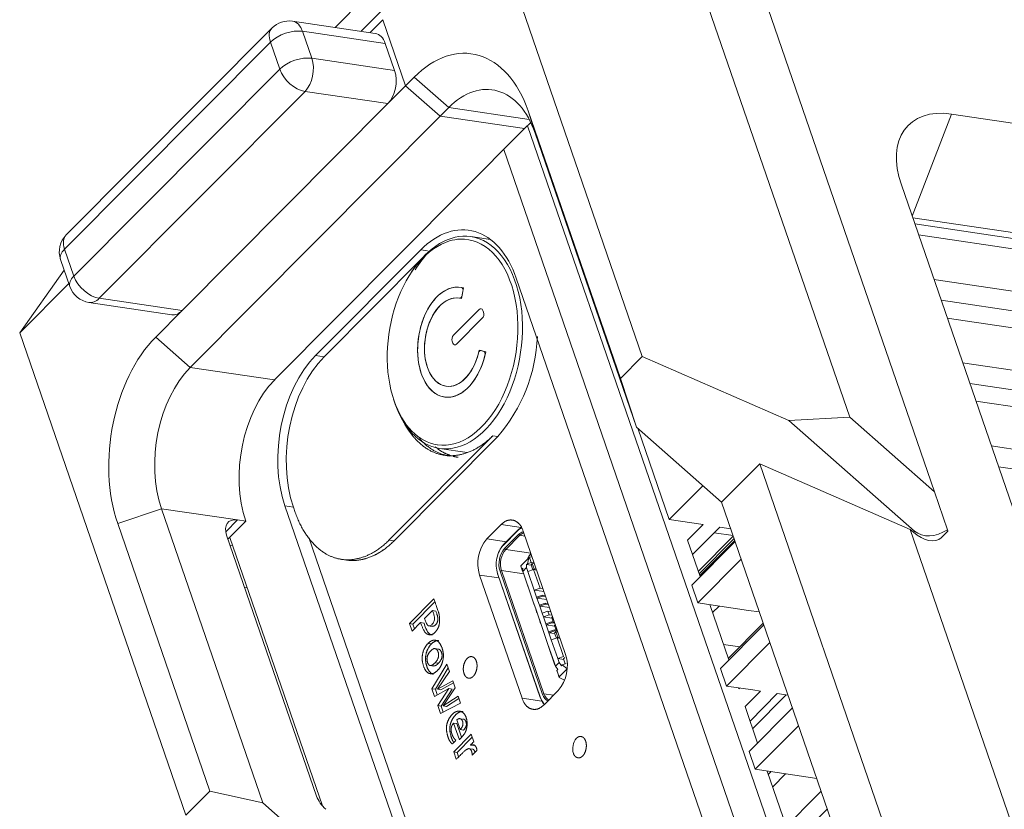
# Model space of a CAD drawing. Header units: millimetres. Extents: x 0 to 841, y 0 to 594.
# Tile 22 of 26: x 564 to 609, y 428 to 464. Entities that reach past the tile are written whole.
import ezdxf

# ---------------------------------------------------------------- set-up
doc = ezdxf.new("R2010")
doc.units = ezdxf.units.MM
for name, color, linetype, lineweight in [('30MM销9', 7, 'Continuous', 18), ('Default', 7, 'Continuous', 18), ('ID115', 7, 'Continuous', 18), ('ID407', 7, 'Continuous', 18), ('ID475', 7, 'Continuous', 18), ('主壳R2R2R', 7, 'Continuous', 18), ('保护壳前1111-', 7, 'Continuous', 18), ('保护壳后0鍚_617', 7, 'Continuous', 18), ('电_縹', 7, 'Continuous', 18), ('贴纸QP', 7, 'Continuous', 18)]:
    doc.layers.add(name, color=color, linetype=linetype, lineweight=lineweight)

# ---------------------------------------------------------------- blocks, each defined once
blk = doc.blocks.new('SE5')
at = {"layer": '30MM销9', "color": 7, "linetype": 'Continuous'}
blk.add_line((580.572, 466.423), (578.221, 464.06), dxfattribs=at)
at = {"layer": 'ID115', "color": 7, "linetype": 'Continuous'}
for p, q in [((596.519, 440.698), (595.653, 440.826)), ((596.527, 440.675), (594.923, 439.062)), ((594.963, 438.945), (596.567, 440.559)), ((596.595, 440.477), (594.991, 438.864)), ((595.578, 437.161), (595.876, 437.461)), ((596.301, 435.064), (597.905, 436.677)), ((596.821, 435.588), (596.083, 435.697)), ((597.418, 431.824), (598.96, 433.375)), ((598.261, 429.847), (598.14, 429.726)), ((598.337, 429.155), (598.928, 429.749))]:
    blk.add_line(p, q, dxfattribs=at)
at = {"layer": 'ID407', "color": 7, "linetype": 'Continuous'}
for p, q in [((586.614, 440.922), (585.961, 440.265)), ((585.986, 440.3), (586.639, 440.957)), ((586.614, 440.922), (586.639, 440.957)), ((586.017, 440.101), (586.671, 440.758)), ((586.723, 440.712), (586.07, 440.055)), ((586.671, 440.758), (586.723, 440.712)), ((586.947, 440.679), (586.723, 440.712)), ((585.875, 440.165), (585.856, 440.136)), ((585.961, 440.265), (585.986, 440.3)), ((586.07, 440.055), (586.017, 440.101)), ((587.221, 439.884), (586.07, 440.055)), ((586.761, 439.306), (587.137, 439.684)), ((587.066, 439.406), (587.137, 439.684)), ((587.066, 439.406), (587.237, 439.464)), ((587.233, 439.85), (587.136, 439.752)), ((587.137, 439.684), (587.157, 439.697)), ((587.157, 439.697), (587.271, 439.738)), ((587.157, 439.697), (587.237, 439.464)), ((587.237, 439.464), (587.372, 439.444)), ((585.873, 439.087), (585.806, 439.065)), ((587.756, 433.401), (585.806, 439.065)), ((586.892, 438.936), (585.873, 439.087)), ((585.873, 439.087), (587.823, 433.423)), ((586.761, 439.306), (586.815, 439.155)), ((586.762, 439.301), (586.761, 439.306)), ((586.843, 439.068), (586.762, 439.301)), ((586.815, 439.155), (586.856, 439.195)), ((586.843, 439.068), (586.815, 439.155)), ((586.843, 439.068), (586.851, 439.066)), ((587.02, 439.226), (586.851, 439.056)), ((586.856, 439.195), (586.851, 439.056)), ((586.851, 439.056), (586.912, 438.877)), ((587.02, 439.226), (587.025, 439.365)), ((587.02, 439.226), (587.081, 439.047)), ((587.025, 439.365), (587.066, 439.406)), ((587.025, 439.365), (587.243, 439.333)), ((587.349, 439.137), (587.081, 439.047)), ((587.376, 438.19), (587.081, 439.047)), ((587.233, 439.361), (587.29, 439.417)), ((587.314, 439.126), (587.233, 439.361)), ((587.29, 439.417), (587.387, 439.403)), ((587.374, 439.173), (587.29, 439.417)), ((587.334, 439.132), (587.374, 439.173)), ((587.349, 439.137), (587.485, 439.117)), ((587.349, 439.137), (587.644, 438.281)), ((587.374, 439.173), (587.471, 439.158)), ((585.684, 438.978), (585.695, 438.945)), ((585.693, 438.951), (587.643, 433.288)), ((585.704, 438.917), (585.693, 438.951)), ((587.654, 433.253), (585.704, 438.917)), ((586.912, 438.877), (587.207, 438.02)), ((586.912, 438.877), (586.955, 438.741)), ((587.25, 437.884), (586.955, 438.741)), ((587.376, 438.19), (587.644, 438.281)), ((587.376, 438.19), (587.489, 437.864)), ((587.828, 438.123), (587.376, 438.19)), ((587.78, 438.26), (587.644, 438.281)), ((587.25, 437.884), (587.207, 438.02)), ((587.207, 438.02), (587.32, 437.694)), ((587.25, 437.884), (587.254, 437.883)), ((587.32, 437.694), (587.334, 437.653)), ((587.32, 437.694), (587.363, 437.558)), ((587.377, 437.517), (587.334, 437.653)), ((587.334, 437.653), (587.446, 437.327)), ((587.489, 437.864), (587.757, 437.954)), ((587.503, 437.823), (587.489, 437.864)), ((587.503, 437.823), (587.771, 437.913)), ((587.503, 437.823), (587.615, 437.497)), ((587.954, 437.756), (587.503, 437.823)), ((587.893, 437.934), (587.757, 437.954)), ((587.757, 437.954), (587.771, 437.913)), ((587.907, 437.893), (587.771, 437.913)), ((587.377, 437.517), (587.363, 437.558)), ((587.377, 437.517), (587.381, 437.516)), ((587.446, 437.327), (587.46, 437.286)), ((587.446, 437.327), (587.489, 437.19)), ((587.46, 437.286), (587.503, 437.15)), ((587.46, 437.286), (587.573, 436.96)), ((587.503, 437.15), (587.489, 437.19)), ((587.615, 437.497), (587.883, 437.587)), ((587.629, 437.456), (587.615, 437.497)), ((587.629, 437.456), (587.897, 437.546)), ((587.629, 437.456), (587.742, 437.129)), ((588.081, 437.389), (587.629, 437.456)), ((587.742, 437.129), (588.01, 437.22)), ((588.019, 437.567), (587.883, 437.587)), ((587.883, 437.587), (587.897, 437.546)), ((588.034, 437.526), (587.897, 437.546)), ((588.146, 437.199), (588.01, 437.22)), ((588.01, 437.22), (588.066, 437.056)), ((587.507, 437.149), (587.503, 437.15)), ((587.573, 436.96), (587.629, 436.796)), ((587.573, 436.96), (587.615, 436.823)), ((587.672, 436.66), (587.615, 436.823)), ((587.672, 436.66), (587.629, 436.796)), ((587.629, 436.796), (587.741, 436.47)), ((587.798, 436.966), (587.742, 437.129)), ((587.798, 436.966), (588.066, 437.056)), ((587.91, 436.64), (587.798, 436.966)), ((588.188, 436.908), (587.798, 436.966)), ((587.91, 436.64), (588.178, 436.73)), ((588.202, 437.036), (588.066, 437.056)), ((588.315, 436.71), (588.178, 436.73)), ((588.192, 436.689), (588.178, 436.73)), ((588.179, 436.936), (588.222, 436.979)), ((588.179, 436.936), (588.254, 436.719)), ((588.286, 436.714), (588.306, 436.734)), ((587.672, 436.66), (587.676, 436.659)), ((587.741, 436.47), (587.755, 436.429)), ((587.741, 436.47), (587.784, 436.334)), ((587.798, 436.293), (587.755, 436.429)), ((587.755, 436.429), (587.868, 436.103)), ((587.798, 436.293), (587.784, 436.334)), ((587.798, 436.293), (587.802, 436.292)), ((587.91, 436.64), (587.924, 436.599)), ((587.924, 436.599), (588.192, 436.689)), ((588.037, 436.272), (587.924, 436.599)), ((588.315, 436.541), (587.924, 436.599)), ((588.037, 436.272), (588.305, 436.363)), ((588.051, 436.232), (588.319, 436.322)), ((588.329, 436.669), (588.192, 436.689)), ((588.305, 436.569), (588.349, 436.612)), ((588.305, 436.569), (588.38, 436.351)), ((588.441, 436.342), (588.305, 436.363)), ((588.319, 436.322), (588.305, 436.363)), ((588.315, 436.219), (588.372, 436.275)), ((588.456, 436.302), (588.319, 436.322)), ((588.372, 436.275), (588.456, 436.03)), ((588.47, 436.261), (588.372, 436.275)), ((588.412, 436.347), (588.433, 436.367)), ((587.868, 436.103), (587.882, 436.062)), ((587.868, 436.103), (587.91, 435.966)), ((587.925, 435.925), (587.882, 436.062)), ((587.882, 436.062), (587.994, 435.735)), ((587.925, 435.925), (587.91, 435.966)), ((587.925, 435.925), (587.929, 435.925)), ((588.037, 436.272), (588.051, 436.232)), ((588.163, 435.905), (588.051, 436.232)), ((588.325, 436.191), (588.051, 436.232)), ((588.163, 435.905), (588.431, 435.995)), ((588.163, 435.905), (588.458, 435.048)), ((588.315, 436.219), (588.396, 435.984)), ((588.416, 435.99), (588.456, 436.03)), ((588.568, 435.975), (588.431, 435.995)), ((588.726, 435.139), (588.431, 435.995)), ((588.554, 436.016), (588.456, 436.03)), ((587.994, 435.735), (588.289, 434.878)), ((587.994, 435.735), (588.037, 435.599)), ((588.332, 434.742), (588.037, 435.599)), ((588.726, 435.139), (588.458, 435.048)), ((588.52, 434.869), (588.458, 435.048)), ((588.458, 435.048), (588.732, 435.008)), ((588.723, 435.035), (588.779, 435.092)), ((588.723, 435.035), (588.804, 434.8)), ((588.332, 434.742), (588.289, 434.878)), ((588.289, 434.878), (588.351, 434.7)), ((588.332, 434.742), (588.336, 434.741)), ((588.52, 434.869), (588.351, 434.7)), ((588.351, 434.7), (588.458, 434.544)), ((588.458, 434.544), (588.417, 434.503)), ((588.519, 434.199), (588.417, 434.503)), ((588.417, 434.503), (588.444, 434.416)), ((588.519, 434.199), (588.895, 434.577)), ((588.52, 434.869), (588.627, 434.714)), ((588.627, 434.714), (588.667, 434.754)), ((588.667, 434.754), (588.839, 434.812)), ((588.667, 434.754), (588.895, 434.577)), ((588.525, 434.182), (588.444, 434.416)), ((588.525, 434.182), (588.519, 434.199)), ((588.525, 434.182), (588.765, 434.058)), ((587.654, 433.253), (587.643, 433.288)), ((587.823, 433.423), (587.756, 433.401)), ((588.263, 433.358), (587.823, 433.423))]:
    blk.add_line(p, q, dxfattribs=at)
for centre, major_axis, start_param, end_param in [((586.881, 440.146), (-0.139, -0.94), 3.528404, 3.839701), ((586.92, 440.14), (-0.147, -0.989), 3.603503, 3.839701), ((586.881, 440.146), (-0.11, -0.742), 3.437324, 3.839701), ((586.92, 440.14), (-0.103, -0.692), 3.424405, 3.839701), ((586.228, 439.489), (0.139, 0.94), 0.698108, 2.268905), ((586.228, 439.489), (-0.11, -0.742), 3.839701, 5.410497), ((586.267, 439.484), (0.103, 0.692), 0.698108, 2.268905), ((586.267, 439.484), (-0.147, -0.989), 3.839701, 4.048332), ((587.433, 439.311), (-0.103, -0.692), 3.867613, 4.350545), ((586.267, 439.484), (-0.147, -0.989), 5.376446, 5.410497), ((588.178, 433.826), (0.139, 0.94), 2.268905, 2.708423), ((588.217, 433.82), (0.147, 0.989), 2.268905, 2.758195), ((588.178, 433.826), (0.11, 0.742), 2.268905, 3.008399), ((588.217, 433.82), (0.103, 0.692), 2.268905, 2.999436)]:
    blk.add_ellipse(centre, major_axis=major_axis, ratio=0.618688, start_param=start_param, end_param=end_param, dxfattribs=at)
at = {"layer": 'ID475', "color": 7, "linetype": 'Continuous'}
for p, q in [((584.102, 451.934), (584.062, 451.738)), ((583.667, 449.909), (584.849, 451.099)), ((585.018, 451.049), (585.046, 450.967)), ((584.99, 450.691), (583.807, 449.501)), ((583.639, 449.551), (583.61, 449.633)), ((584.931, 449.205), (584.927, 449.206)), ((584.935, 449.204), (585.055, 449.169))]:
    blk.add_line(p, q, dxfattribs=at)
for centre, major_axis, start_param, end_param in [((583.624, 449.592), (0.373, 2.523), 6.2582, 10.845507), ((583.624, 449.592), (0.3, 2.028), 6.263894, 10.839813), ((583.972, 451.764), (0.022, 0.148), 3.122301, 4.624863), ((584.012, 451.96), (-0.022, -0.148), 1.48327, 3.116607), ((584.906, 450.935), (-0.029, -0.198), 2.268668, 3.839465), ((584.934, 450.854), (0.029, 0.198), 3.839465, 5.410261), ((583.723, 449.746), (-0.029, -0.198), 3.839465, 5.410261), ((583.751, 449.665), (0.029, 0.198), 2.268668, 3.839465), ((584.905, 449.058), (-0.022, -0.148), 3.054067, 4.556628), ((585.025, 449.022), (-0.022, -0.148), 1.420729, 3.054067)]:
    blk.add_ellipse(centre, major_axis=major_axis, ratio=0.618885, start_param=start_param, end_param=end_param, dxfattribs=at)
at = {"layer": '主壳R2R2R', "color": 7, "linetype": 'Continuous'}
for p, q in [((649.699, 277.836), (587.069, 459.544)), ((585.974, 458.442), (649.382, 274.476)), ((674.523, 444.25), (605.041, 454.526)), ((577.331, 448.978), (582.162, 453.836)), ((582.162, 453.836), (582.479, 453.789)), ((586.553, 452.537), (612.367, 377.641)), ((672.834, 442.551), (605.749, 452.473)), ((606.078, 451.517), (675.561, 441.24)), ((675.842, 440.424), (606.36, 450.7)), ((577.331, 448.978), (577.719, 448.92)), ((674.153, 438.725), (607.068, 448.647)), ((607.397, 447.691), (676.879, 437.414)), ((677.161, 436.598), (607.678, 446.875)), ((593.581, 441.432), (592.133, 445.633)), ((585.709, 445.256), (580.934, 440.454)), ((675.471, 434.899), (608.386, 444.821)), ((608.716, 443.865), (678.198, 433.589)), ((593.581, 441.432), (595.134, 442.993)), ((575.922, 442.065), (576.31, 442.008)), ((601.792, 367.007), (575.922, 442.065)), ((593.581, 441.432), (595.135, 441.202)), ((585.856, 441.203), (585.203, 440.546)), ((585.856, 441.203), (586.778, 441.067)), ((586.87, 440.903), (588.822, 435.239)), ((594.43, 440.492), (595.135, 441.202)), ((595.912, 441.087), (594.659, 439.827)), ((595.912, 441.087), (596.411, 441.013)), ((573.387, 440.619), (577.644, 428.269)), ((602.414, 366.915), (577.015, 440.605)), ((586.099, 440.413), (585.203, 440.546)), ((594.43, 440.492), (595.008, 438.814)), ((594.618, 438.422), (596.612, 440.427)), ((596.894, 439.611), (594.9, 437.606)), ((586.817, 433.223), (584.865, 438.887)), ((585.76, 438.755), (584.865, 438.887)), ((594.618, 438.422), (594.9, 437.606)), ((581.643, 436.653), (582.77, 437.786)), ((581.799, 436.63), (582.815, 437.652)), ((582.34, 436.885), (582.704, 437.251)), ((582.704, 437.251), (582.859, 437.228)), ((597.231, 437.261), (594.9, 437.606)), ((595.453, 437.524), (596.327, 434.988)), ((597.729, 437.187), (597.231, 437.261)), ((581.763, 436.305), (581.643, 436.653)), ((581.643, 436.653), (581.799, 436.63)), ((582.156, 436.7), (581.763, 436.305)), ((581.873, 436.415), (581.799, 436.63)), ((582.156, 436.7), (582.311, 436.677)), ((582.508, 436.548), (582.692, 436.52)), ((595.937, 434.596), (597.931, 436.602)), ((582.495, 435.739), (582.651, 435.716)), ((582.813, 435.502), (582.747, 435.512)), ((582.967, 435.479), (582.819, 435.501)), ((598.212, 435.786), (596.218, 433.78)), ((582.535, 434.737), (582.755, 434.704)), ((582.677, 433.655), (583.367, 434.795)), ((582.796, 434.828), (582.82, 434.851)), ((582.82, 434.851), (582.976, 434.828)), ((582.832, 433.632), (583.428, 434.617)), ((582.969, 434.536), (582.934, 434.499)), ((582.976, 434.828), (582.952, 434.805)), ((583.367, 434.795), (583.486, 434.448)), ((595.937, 434.596), (596.218, 433.78)), ((582.929, 433.632), (583.632, 434.026)), ((583.486, 434.448), (582.93, 433.632)), ((583.632, 434.026), (583.743, 433.703)), ((582.798, 433.302), (582.677, 433.655)), ((582.677, 433.655), (582.832, 433.632)), ((583.457, 433.667), (582.798, 433.305)), ((582.921, 433.373), (582.832, 433.632)), ((582.929, 433.635), (583.084, 433.612)), ((582.943, 432.882), (583.457, 433.67)), ((583.664, 433.933), (583.085, 433.609)), ((583.612, 433.646), (583.099, 432.859)), ((583.743, 433.703), (583.192, 432.871)), ((583.458, 433.667), (583.613, 433.644)), ((587.83, 432.923), (588.484, 433.58)), ((596.218, 433.78), (597.418, 433.603)), ((596.771, 433.698), (596.786, 433.657)), ((596.819, 433.691), (596.786, 433.657)), ((597.772, 433.55), (597.418, 433.603)), ((583.192, 432.87), (583.878, 433.312)), ((583.913, 433.211), (583.348, 432.847)), ((583.878, 433.312), (583.987, 432.996)), ((587.729, 433.088), (586.817, 433.223)), ((597.067, 432.841), (597.772, 433.55)), ((598.549, 433.435), (597.296, 432.175)), ((599.048, 433.362), (598.549, 433.435)), ((583.067, 432.524), (582.943, 432.882)), ((582.943, 432.882), (583.099, 432.859)), ((583.987, 432.996), (583.067, 432.524)), ((583.192, 432.588), (583.099, 432.859)), ((583.348, 432.846), (583.193, 432.869)), ((597.067, 432.841), (597.645, 431.163)), ((597.255, 430.771), (599.25, 432.776)), ((583.973, 431.78), (583.818, 432.231)), ((584.175, 432.25), (583.916, 432.289)), ((583.936, 431.315), (583.671, 432.082)), ((583.827, 432.059), (583.671, 432.082)), ((583.827, 432.059), (584.042, 431.433)), ((583.973, 431.78), (584.129, 431.757)), ((599.531, 431.96), (597.537, 429.954)), ((583.676, 430.755), (584.48, 431.564)), ((583.832, 430.732), (584.526, 431.431)), ((584.48, 431.564), (584.598, 431.224)), ((584.564, 430.878), (584.399, 430.902)), ((584.601, 431.048), (584.446, 431.071)), ((583.793, 430.415), (583.676, 430.755)), ((583.676, 430.755), (583.832, 430.732)), ((583.903, 430.525), (583.832, 430.732)), ((584.741, 430.826), (584.523, 430.607)), ((597.255, 430.771), (597.537, 429.954)), ((597.537, 429.954), (599.868, 429.61)), ((598.09, 429.873), (598.964, 427.337)), ((600.366, 429.536), (599.868, 429.61)), ((598.574, 426.945), (600.568, 428.95)), ((600.85, 428.134), (598.855, 426.129))]:
    blk.add_line(p, q, dxfattribs=at)
for centre, radius, start, end in [((579.992, 450.165), 7.535, 319.3457, 357.6024), ((586.536, 439.41), 1.752, 139.5785, 197.3783), ((587.15, 434.716), 1.752, 319.5785, 17.3783), ((589.903, 430.9), 0.757, 140.6941, 196.2808), ((323.787, 689.763), 366.61, 315.13019, 315.16832)]:
    blk.add_arc(centre, radius, start, end, dxfattribs=at)
for centre, major_axis, start_param, end_param in [((583.624, 449.592), (-0.761, -5.144), 2.268668, 3.839465), ((578.737, 444.897), (0.732, 4.946), 0.697872, 2.268668)]:
    blk.add_ellipse(centre, major_axis=major_axis, ratio=0.618885, start_param=start_param, end_param=end_param, dxfattribs=at)
for points, degree in [([(583.554, 444.373), (583.163, 444.498), (582.818, 444.783)], 2), ([(583.874, 444.3), (583.752, 444.317), (583.633, 444.35)], 2), ([(582.704, 437.251), (582.721, 437.2), (582.757, 437.111), (582.808, 436.897), (582.781, 436.743), (582.682, 436.597), (582.562, 436.526), (582.47, 436.561), (582.386, 436.735), (582.358, 436.834), (582.34, 436.885)], 3), ([(582.99, 435.866), (582.831, 435.897), (582.651, 435.716)], 2), ([(582.952, 434.805), (582.837, 434.696), (582.754, 434.712)], 2)]:
    blk.add_open_spline(points, degree=degree, dxfattribs=at)
for points, degree, knots in [([(585.856, 441.203), (586.134, 441.482), (586.433, 441.397), (586.729, 441.312), (586.87, 440.903)], 2, [0, 0, 0, 0.656549, 0.656549, 1.313098, 1.313098, 1.313098]), ([(580.934, 440.454), (580.374, 439.891), (579.727, 439.674), (579.225, 439.505), (578.753, 439.573)], 2, [0, 0, 0, 1.370148, 1.370148, 2.433321, 2.433321, 2.433321]), ([(582.77, 437.786), (582.994, 437.135), (582.999, 437.108), (583.079, 436.66), (582.935, 436.407), (582.734, 436.053), (582.462, 436.169), (582.307, 436.235), (582.156, 436.7)], 2, [0, 0, 0, 0.656951, 0.656951, 1.313903, 1.313903, 1.970854, 1.970854, 2.627806, 2.627806, 2.627806]), ([(582.859, 437.228), (582.949, 436.965), (582.95, 436.884), (582.952, 436.696), (582.834, 436.587), (582.763, 436.521), (582.693, 436.533)], 2, [0, 0, 0, 0.312882, 0.312882, 0.625764, 0.625764, 0.8378663, 0.8378663, 0.8378663]), ([(582.692, 436.121), (582.666, 436.125), (582.564, 436.161), (582.421, 436.323), (582.349, 436.569), (582.311, 436.677)], 3, [0, 0, 0, 0, 0.0980034, 0.4022936, 0.7065838, 0.7065838, 0.7065838, 0.7065838]), ([(582.495, 435.739), (582.687, 435.932), (582.855, 435.884), (583.02, 435.836), (583.124, 435.573), (583.235, 435.295), (583.19, 435.022), (583.145, 434.743), (582.969, 434.536)], 2, [0, 0, 0, 0.481019, 0.481019, 0.962038, 0.962038, 1.443057, 1.443057, 1.924076, 1.924076, 1.924076]), ([(582.933, 434.5), (582.743, 434.309), (582.564, 434.358), (582.395, 434.404), (582.294, 434.689), (582.19, 434.98), (582.246, 435.255), (582.304, 435.547), (582.495, 435.739)], 2, [0, 0, 0, 0.493515, 0.493515, 0.987039, 0.987039, 1.480563, 1.480563, 1.974087, 1.974087, 1.974087]), ([(582.651, 435.716), (582.462, 435.526), (582.401, 435.233), (582.345, 434.963), (582.449, 434.666), (582.548, 434.384), (582.72, 434.335), (582.735, 434.331), (582.75, 434.328)], 2, [0, 0, 0, 0.516718, 0.516718, 1.033727, 1.033727, 1.550735, 1.550735, 1.594998, 1.594998, 1.594998]), ([(582.617, 435.397), (582.39, 435.169), (582.468, 434.891), (582.551, 434.595), (582.796, 434.828)], 2, [0, 0, 0, 0.4910676, 0.4910676, 0.9821352, 0.9821352, 0.9821352]), ([(582.82, 434.851), (583.058, 435.101), (582.952, 435.369), (582.905, 435.488), (582.816, 435.502), (582.735, 435.515), (582.617, 435.397)], 2, [0, 0, 0, 0.4941063, 0.4941063, 0.7411594, 0.7411594, 0.9882125, 0.9882125, 0.9882125]), ([(582.967, 435.482), (583.052, 435.477), (583.107, 435.347), (583.218, 435.082), (582.976, 434.828)], 2, [0, 0, 0, 0.2579601, 0.2579601, 0.7649767, 0.7649767, 0.7649767]), ([(584.152, 434.356), (584.092, 434.528), (584.135, 434.728), (584.178, 434.932), (584.293, 435.047), (584.406, 435.162), (584.533, 435.128), (584.655, 435.095), (584.715, 434.922)], 2, [0, 0, 0, 0.320705, 0.320705, 0.641411, 0.641411, 0.962116, 0.962116, 1.282821, 1.282821, 1.282821]), ([(584.715, 434.922), (584.774, 434.75), (584.732, 434.551), (584.688, 434.347), (584.574, 434.231), (584.46, 434.116), (584.334, 434.15), (584.211, 434.183), (584.152, 434.356)], 2, [0, 0, 0, 0.320705, 0.320705, 0.641411, 0.641411, 0.962116, 0.962116, 1.282821, 1.282821, 1.282821]), ([(587.83, 432.923), (587.552, 432.644), (587.254, 432.729), (586.958, 432.814), (586.817, 433.223)], 2, [0, 0, 0, 0.656549, 0.656549, 1.313098, 1.313098, 1.313098]), ([(583.608, 431.12), (583.481, 431.225), (583.408, 431.456), (583.321, 431.732), (583.348, 431.942), (583.377, 432.166), (583.514, 432.363), (583.667, 432.582), (583.832, 432.62), (584.001, 432.66), (584.133, 432.53), (584.267, 432.398), (584.29, 432.115), (584.308, 431.882), (584.211, 431.663), (584.154, 431.534), (583.936, 431.315)], 2, [0, 0, 0, 0.43043, 0.43043, 0.860861, 0.860861, 1.291291, 1.291291, 1.721721, 1.721721, 2.152152, 2.152152, 2.582582, 2.582582, 3.013013, 3.013013, 3.443443, 3.443443, 3.443443]), ([(584.113, 432.602), (584.053, 432.612), (583.988, 432.598), (583.824, 432.561), (583.669, 432.34), (583.533, 432.144), (583.504, 431.92), (583.477, 431.712), (583.564, 431.433), (583.61, 431.285), (583.679, 431.189)], 2, [0, 0, 0, 0.168064, 0.168064, 0.605414, 0.605414, 1.042764, 1.042764, 1.480113, 1.480113, 1.760799, 1.760799, 1.760799]), ([(583.973, 431.78), (584.06, 431.867), (584.089, 431.963), (584.12, 432.069), (584.084, 432.161), (584.049, 432.254), (583.969, 432.28), (583.911, 432.299), (583.818, 432.231)], 2, [0, 0, 0, 0.1882287, 0.1882287, 0.3764575, 0.3764575, 0.5646862, 0.5646862, 0.752915, 0.752915, 0.752915]), ([(584.111, 432.263), (584.194, 432.259), (584.24, 432.138), (584.314, 431.944), (584.129, 431.757)], 2, [0, 0, 0, 0.2221638, 0.2221638, 0.6042461, 0.6042461, 0.6042461]), ([(583.671, 432.082), (583.597, 431.998), (583.571, 431.898), (583.545, 431.799), (583.567, 431.679), (583.578, 431.621), (583.6, 431.558), (583.622, 431.497), (583.65, 431.446), (583.703, 431.346), (583.78, 431.293)], 2, [0, 0, 0, 0.2205779, 0.2205779, 0.4411559, 0.4411559, 0.5514448, 0.5514448, 0.6617338, 0.6617338, 0.8823117, 0.8823117, 0.8823117]), ([(589.317, 431.379), (589.429, 431.492), (589.556, 431.457), (589.682, 431.422), (589.739, 431.255)], 2, [0, 0, 0, 0.2713923, 0.2713923, 0.5427847, 0.5427847, 0.5427847]), ([(584.523, 430.607), (584.526, 430.759), (584.466, 430.847), (584.424, 430.91), (584.37, 430.905), (584.325, 430.9), (584.207, 430.83), (584.204, 430.827), (583.793, 430.415)], 2, [0, 0, 0, 0.22652, 0.22652, 0.39641, 0.39641, 0.566301, 0.566301, 1.132601, 1.132601, 1.132601]), ([(584.446, 431.07), (584.446, 431.071), (584.446, 431.071), (584.446, 431.071), (584.497, 431.122), (584.547, 431.173), (584.598, 431.224)], 3, [0, 0, 0, 0, 0.000394, 0.000394, 0.000394, 0.2160053, 0.2160053, 0.2160053, 0.2160053]), ([(584.446, 431.07), (584.573, 431.109), (584.647, 431.049), (584.735, 430.978), (584.741, 430.826)], 2, [0, 0, 0, 0.228294, 0.228294, 0.4565879, 0.4565879, 0.4565879]), ([(584.657, 430.741), (584.639, 430.795), (584.602, 430.86), (584.554, 430.879), (584.541, 430.881)], 3, [0, 0, 0, 0, 0.1373685, 0.1900994, 0.1900994, 0.1900994, 0.1900994]), ([(589.739, 431.255), (589.799, 431.082), (589.756, 430.883), (589.712, 430.675), (589.598, 430.563), (589.489, 430.455), (589.36, 430.492), (589.231, 430.53), (589.176, 430.688)], 2, [0, 0, 0, 0.318263, 0.318263, 0.636525, 0.636525, 0.954788, 0.954788, 1.27305, 1.27305, 1.27305])]:
    blk.add_open_spline(points, degree=degree, knots=knots, dxfattribs=at)
at = {"layer": '保护壳前1111-', "color": 7, "linetype": 'Continuous'}
for p, q in [((580.481, 464.947), (579.422, 463.882)), ((580.074, 463.786), (576.267, 464.349)), ((579.829, 463.822), (580.42, 464.416)), ((580.42, 464.416), (581.467, 461.379)), ((575.326, 464.036), (565.866, 454.522)), ((577.153, 462.641), (576.725, 463.883)), ((580.533, 463.32), (576.725, 463.883)), ((565.791, 453.873), (575.251, 463.387)), ((575.679, 462.145), (575.251, 463.387)), ((580.961, 462.078), (580.533, 463.32)), ((580.961, 462.078), (577.153, 462.641)), ((566.219, 452.631), (575.679, 462.145)), ((581.467, 461.379), (580.651, 460.557)), ((581.467, 461.379), (583.055, 459.982)), ((567.383, 451.607), (576.843, 461.121)), ((580.651, 460.557), (576.843, 461.121)), ((580.651, 460.557), (571.191, 451.044)), ((571.567, 448.43), (583.055, 459.982)), ((583.055, 459.982), (586.934, 459.408)), ((575.447, 447.856), (586.934, 459.408)), ((566.219, 452.631), (565.791, 453.873)), ((565.606, 453.388), (566.034, 452.146)), ((565.771, 452.908), (563.727, 450.017)), ((565.985, 452.287), (563.727, 450.017)), ((566.913, 451.416), (570.72, 450.853)), ((571.191, 451.044), (567.383, 451.607)), ((571.191, 451.044), (569.98, 449.826)), ((563.727, 450.017), (571.369, 427.846)), ((571.567, 448.43), (569.98, 449.826)), ((575.447, 447.856), (571.567, 448.43)), ((570.243, 441.932), (568.233, 441.255)), ((573.734, 441.416), (570.243, 441.932)), ((574.904, 428.408), (570.243, 441.932)), ((568.233, 441.255), (572.472, 428.956)), ((573.197, 440.876), (573.734, 441.416)), ((573.301, 440.532), (574.122, 441.358)), ((573.734, 441.416), (574.122, 441.358)), ((573.238, 440.715), (577.37, 428.727)), ((573.515, 440.246), (573.393, 440.264)), ((574.065, 438.314), (574.188, 438.296)), ((572.472, 428.956), (571.369, 427.846)), ((574.904, 428.408), (572.472, 428.956)), ((574.904, 428.408), (578.812, 424.97))]:
    blk.add_line(p, q, dxfattribs=at)
for centre, start, end in [((576.106, 463.26), 81.5869, 135.1615), ((566.646, 453.747), 135.1615, 199.0177), ((567.074, 452.505), 199.0177, 261.5869)]:
    blk.add_arc(centre, 1.1, start, end, dxfattribs=at)
for centre, major_axis, ratio, start_param, end_param in [((576.106, 463.26), (-0.161, -1.088), 0.618885, 2.268668, 3.141593), ((576.106, 463.26), (0.78, -0.776), 0.601845, 3.141593, 4.028229), ((576.106, 463.26), (1.04, 0.358), 0.504741, 0.77144, 2.342236), ((579.913, 462.697), (-0.161, -1.088), 0.618885, 2.268668, 3.141593), ((576.534, 462.018), (1.04, 0.358), 0.504741, 0.77144, 2.342236), ((576.534, 462.018), (-0.161, -1.088), 0.618885, 0.697872, 2.268668), ((576.534, 462.018), (0.78, -0.776), 0.601845, 4.028229, 5.599025), ((580.341, 461.455), (0.161, 1.088), 0.618885, 3.839465, 5.410261), ((566.646, 453.747), (0.78, -0.776), 0.601845, 3.141593, 4.028229), ((566.646, 453.747), (1.04, 0.358), 0.504741, 2.342236, 3.141593), ((567.074, 452.505), (1.04, 0.358), 0.504741, 2.342236, 3.141593), ((567.074, 452.505), (0.78, -0.776), 0.601845, 4.028229, 5.599025), ((567.074, 452.505), (0.161, 1.088), 0.618885, 3.141593, 3.839465), ((570.881, 451.942), (0.161, 1.088), 0.618885, 3.141593, 3.839465), ((571.724, 444.766), (0.907, 6.133), 0.618885, 0.697872, 2.268668), ((572.89, 444.594), (0.688, 4.649), 0.618885, 0.697872, 2.268668), ((576.769, 444.02), (0.688, 4.649), 0.618885, 0.697872, 2.268668), ((574.015, 440.6), (0.709, -0.705), 0.601845, 2.457433, 4.028229), ((578.147, 428.612), (0.709, -0.705), 0.601845, 4.028232, 4.813624)]:
    blk.add_ellipse(centre, major_axis=major_axis, ratio=ratio, start_param=start_param, end_param=end_param, dxfattribs=at)
at = {"layer": '保护壳后0鍚_617', "color": 7, "linetype": 'Continuous'}
for p, q in [((584.7, 471.108), (592.342, 448.937)), ((601.884, 446.143), (593.477, 470.534)), ((597.802, 465.865), (605.781, 442.715)), ((580.42, 464.416), (581.467, 461.379)), ((581.861, 461.775), (581.467, 461.379)), ((583.449, 460.378), (581.861, 461.775)), ((581.467, 461.379), (583.055, 459.982)), ((583.055, 459.982), (583.449, 460.378)), ((587.147, 459.831), (583.449, 460.378)), ((583.055, 459.982), (586.934, 459.408)), ((591.336, 447.926), (587.097, 460.226)), ((587.418, 459.204), (587.097, 460.226)), ((604.745, 455.386), (606.557, 460.077)), ((606.557, 460.077), (711.456, 444.563)), ((586.934, 459.408), (587.217, 459.693)), ((587.418, 459.204), (592.079, 445.68)), ((604.252, 456.817), (644.5, 340.045)), ((709.616, 439.801), (604.772, 455.307)), ((709.386, 439.568), (604.869, 455.026)), ((591.336, 447.926), (592.342, 448.937)), ((592.342, 448.937), (599.086, 445.992)), ((591.336, 447.926), (592.079, 445.68)), ((601.884, 446.143), (599.086, 445.992)), ((599.086, 445.992), (604.863, 440.91)), ((605.781, 442.715), (601.884, 446.143)), ((592.079, 445.68), (595.987, 442.242)), ((597.74, 444.005), (595.987, 442.242)), ((597.74, 444.005), (648.562, 296.556)), ((604.657, 440.985), (597.74, 444.005)), ((605.781, 442.715), (606.37, 440.967)), ((595.987, 442.242), (646.809, 294.793)), ((604.657, 440.985), (604.807, 440.853)), ((640.169, 337.953), (604.657, 440.985)), ((604.863, 440.91), (604.807, 440.853)), ((606.078, 440.602), (606.383, 440.909))]:
    blk.add_line(p, q, dxfattribs=at)
for centre, major_axis, ratio, start_param, end_param in [((583.606, 456.715), (-0.907, -6.133), 0.618885, 2.268668, 3.839465), ((584.771, 456.543), (-0.688, -4.649), 0.618885, 2.268668, 3.839465), ((607.865, 456.282), (3.297, -3.279), 0.601845, 2.457433, 4.028229), ((605.228, 441.448), (-0.851, 0.846), 0.601845, 1.672034, 3.141593), ((605.96, 442.184), (1.082, 1.287), 0.711299, 3.125556, 4.303653)]:
    blk.add_ellipse(centre, major_axis=major_axis, ratio=ratio, start_param=start_param, end_param=end_param, dxfattribs=at)
blk.add_rational_spline([(606.37, 440.967), (606.386, 440.911), (606.383, 440.909)], [1, 0.957375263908, 0.936311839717], degree=2, dxfattribs=at)
at = {"layer": '电_縹', "color": 7, "linetype": 'Continuous'}
for p, q in [((585.375, 454.307), (584.461, 454.442)), ((584.133, 452.085), (584.033, 451.596)), ((583.667, 449.909), (584.849, 451.099)), ((585.018, 451.049), (585.046, 450.967)), ((584.99, 450.691), (583.807, 449.501)), ((583.639, 449.551), (583.61, 449.633)), ((584.848, 449.23), (585.147, 449.142)), ((583.021, 444.708), (584.301, 444.518))]:
    blk.add_line(p, q, dxfattribs=at)
for centre, major_axis, start_param, end_param in [((583.741, 449.575), (-0.72, -4.867), 3.141593, 4.077371), ((583.624, 449.592), (-0.698, -4.719), 0, 3.262536), ((583.741, 449.575), (-0.72, -4.867), 0, 3.141593), ((583.624, 449.592), (-0.698, -4.719), 3.422873, 5.410261), ((583.624, 449.592), (-0.698, -4.719), 3.262536, 3.422873), ((583.624, 449.592), (0.373, 2.523), 6.195659, 10.908048), ((583.624, 449.592), (0.3, 2.028), 6.195659, 10.908048), ((584.906, 450.935), (-0.029, -0.198), 2.268668, 3.839465), ((584.934, 450.854), (0.029, 0.198), 3.839465, 5.410261), ((583.723, 449.746), (-0.029, -0.198), 3.839465, 5.410261), ((583.751, 449.665), (0.029, 0.198), 2.268668, 3.839465), ((583.741, 449.575), (-0.72, -4.867), 5.363778, 6.283185), ((583.624, 449.592), (-0.698, -4.719), 5.410261, 6.2809), ((583.624, 449.592), (-0.698, -4.719), 6.2809, 6.283185)]:
    blk.add_ellipse(centre, major_axis=major_axis, ratio=0.618885, start_param=start_param, end_param=end_param, dxfattribs=at)
at = {"layer": '贴纸QP', "color": 7, "linetype": 'Continuous'}
for p, q in [((582.228, 453.455), (577.719, 448.92)), ((580.701, 440.489), (585.476, 445.291)), ((580.934, 440.454), (585.709, 445.256)), ((585.709, 445.256), (585.476, 445.291)), ((576.31, 442.008), (576.395, 441.763)), ((580.701, 440.489), (580.934, 440.454)), ((578.522, 439.61), (578.755, 439.575))]:
    blk.add_line(p, q, dxfattribs=at)
blk.add_arc((588.265, 448.87), 7.534, 139.3427, 147.4822, dxfattribs=at)
blk.add_ellipse((579.126, 444.84), major_axis=(0.732, 4.946), ratio=0.618885, start_param=0.697872, end_param=2.268668, dxfattribs=at)
for points, knots in [([(585.476, 445.291), (584.905, 444.716), (584.245, 444.495), (583.586, 444.273), (582.977, 444.451), (582.369, 444.629), (581.871, 445.192), (581.49, 445.622), (581.233, 446.211)], [0, 0, 0, 1.410897, 1.410897, 2.821793, 2.821793, 4.23269, 4.23269, 5.31089, 5.31089, 5.31089]), ([(582.104, 445.159), (582.602, 444.597), (583.21, 444.417), (583.346, 444.377), (583.485, 444.357)], [0, 0, 0, 1.329131, 1.329131, 1.6271, 1.6271, 1.6271]), ([(576.395, 441.763), (576.674, 440.952), (577.164, 440.398), (577.654, 439.844), (578.25, 439.666), (578.846, 439.488), (579.491, 439.704), (580.136, 439.92), (580.701, 440.489)], [0, 0, 0, 1.401716, 1.401716, 2.803433, 2.803433, 4.205149, 4.205149, 5.606865, 5.606865, 5.606865]), ([(580.934, 440.454), (580.371, 439.888), (579.725, 439.671), (579.225, 439.503), (578.754, 439.572)], [0, 0, 0, 1.370908, 1.370908, 2.433347, 2.433347, 2.433347])]:
    blk.add_open_spline(points, degree=2, knots=knots, dxfattribs=at)

msp = doc.modelspace()

# ---------------------------------------------------------------- block references
at = {"layer": 'Default'}
msp.add_blockref('SE5', (0, 0), dxfattribs=at)

doc.saveas('drawing.dxf')
